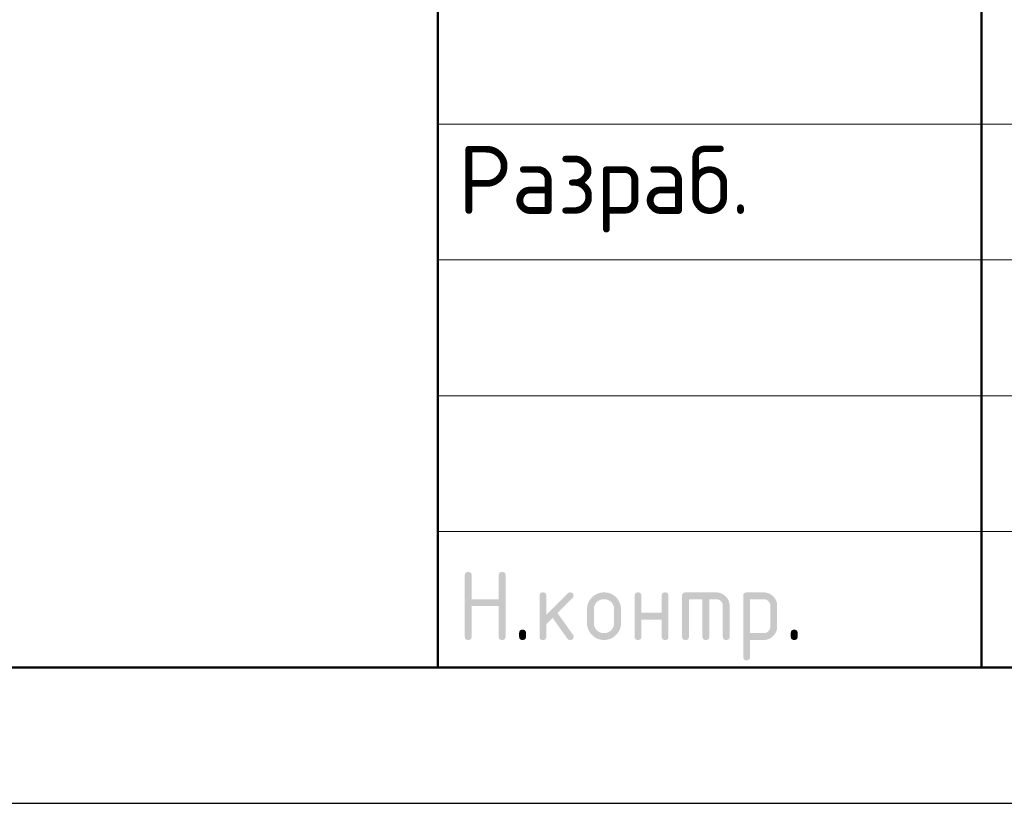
# Model space of a CAD drawing. Header units: millimetres. Extents: x 0 to 50400, y 0 to 35640.
# Tile 10 of 17: x 25754 to 30101, y 0 to 3461. Entities that reach past the tile are written whole.
import ezdxf

# ---------------------------------------------------------------- set-up
doc = ezdxf.new("R2010")
doc.units = ezdxf.units.MM
doc.layers.add('Standard', color=7, linetype='Continuous', lineweight=25)
doc.styles.add('ISOCPEUR', font='txt')

msp = doc.modelspace()

# ---------------------------------------------------------------- hatches: boundary and pattern name
at = {"layer": 'Standard', "linetype": 'Continuous', "lineweight": 25, "transparency": 33554687}
for points in [[(27718.9, 736.5), (27718.9, 1006.5), (27718.9, 1008.4), (27719.1, 1010.1), (27719.4, 1011.7), (27719.8, 1013.1), (27720.3, 1014.5), (27721, 1015.7), (27721.7, 1016.9), (27722.7, 1017.8), (27723.6, 1018.7), (27724.8, 1019.4), (27725.9, 1020.1), (27727.4, 1020.6), (27728.8, 1021.1), (27730.4, 1021.3), (27732, 1021.5), (27733.9, 1021.5), (27735.8, 1021.5), (27737.4, 1021.3), (27739.1, 1021.1), (27740.5, 1020.6), (27741.9, 1020.1), (27743.1, 1019.4), (27744.3, 1018.7), (27745.2, 1017.8), (27746.1, 1016.9), (27746.8, 1015.7), (27747.5, 1014.5), (27748, 1013.1), (27748.5, 1011.7), (27748.7, 1010.1), (27749, 1008.4), (27749, 1006.6), (27749, 901.6), (27868.6, 901.6), (27868.6, 1006.6), (27868.6, 1008.4), (27868.9, 1010.1), (27869.1, 1011.7), (27869.6, 1013.1), (27870, 1014.5), (27870.7, 1015.7), (27871.4, 1016.9), (27872.4, 1017.8), (27873.3, 1018.7), (27874.5, 1019.4), (27875.7, 1020.1), (27877.1, 1020.6), (27878.5, 1021.1), (27880.1, 1021.3), (27881.8, 1021.5), (27883.6, 1021.5), (27885.5, 1021.5), (27887.2, 1021.3), (27888.8, 1021.1), (27890.2, 1020.6), (27891.6, 1020.1), (27892.8, 1019.4), (27894, 1018.7), (27894.9, 1017.8), (27895.9, 1016.9), (27896.6, 1015.7), (27897.3, 1014.5), (27897.7, 1013.1), (27898.2, 1011.7), (27898.4, 1010.1), (27898.7, 1008.4), (27898.7, 1006.5), (27898.7, 736.5), (27898.7, 734.7), (27898.4, 733), (27898.2, 731.4), (27897.7, 730), (27897.3, 728.6), (27896.6, 727.4), (27895.9, 726.2), (27894.9, 725.3), (27894, 724.4), (27892.8, 723.7), (27891.6, 723), (27890.2, 722.5), (27888.8, 722), (27887.2, 721.8), (27885.5, 721.5), (27883.6, 721.5), (27881.8, 721.5), (27880.1, 721.8), (27878.5, 722), (27877.1, 722.5), (27875.7, 723), (27874.5, 723.7), (27873.3, 724.4), (27872.4, 725.3), (27871.4, 726.2), (27870.7, 727.4), (27870, 728.6), (27869.6, 730), (27869.1, 731.4), (27868.9, 733), (27868.6, 734.7), (27868.6, 736.5), (27868.6, 871.5), (27749, 871.5), (27749, 736.5), (27749, 734.7), (27748.7, 733), (27748.5, 731.4), (27748, 730), (27747.5, 728.6), (27746.8, 727.4), (27746.1, 726.2), (27745.2, 725.3), (27744.3, 724.4), (27743.1, 723.7), (27741.9, 723), (27740.5, 722.5), (27739.1, 722), (27737.4, 721.8), (27735.8, 721.5), (27733.9, 721.5), (27732, 721.5), (27730.4, 721.8), (27728.8, 722), (27727.4, 722.5), (27725.9, 723), (27724.8, 723.7), (27723.6, 724.4), (27722.7, 725.3), (27721.7, 726.2), (27721, 727.4), (27720.3, 728.6), (27719.8, 730), (27719.4, 731.4), (27719.1, 733), (27718.9, 734.7)], [(28078.7, 832.8), (28173, 927.1), (28174.1, 928.1), (28175.3, 929), (28176.5, 929.8), (28177.9, 930.3), (28179.2, 930.8), (28180.6, 931.1), (28182.1, 931.4), (28183.7, 931.4), (28185.6, 931.4), (28187.2, 931.1), (28188.9, 930.9), (28190.3, 930.4), (28191.7, 930), (28192.8, 929.3), (28194, 928.6), (28195, 927.6), (28195.9, 926.7), (28196.6, 925.5), (28197.3, 924.3), (28197.8, 922.9), (28198.2, 921.5), (28198.5, 919.9), (28198.7, 918.3), (28198.7, 916.4), (28198.7, 914.9), (28198.4, 913.5), (28198.1, 912.1), (28197.6, 910.8), (28197, 909.5), (28196.1, 908.3), (28195.3, 907.1), (28194.1, 905.9), (28128.3, 840.1), (28195.7, 745.2), (28197.2, 743.1), (28198, 740.9), (28198.7, 738.7), (28198.7, 736.3), (28198.7, 734.5), (28198.5, 732.8), (28198.2, 731.2), (28197.8, 729.9), (28197.3, 728.5), (28196.6, 727.3), (28195.9, 726.2), (28195, 725.2), (28194, 724.3), (28192.8, 723.6), (28191.7, 722.9), (28190.3, 722.5), (28188.9, 722), (28187.2, 721.8), (28185.6, 721.5), (28183.7, 721.5), (28181.7, 721.5), (28179.9, 721.9), (28178.2, 722.3), (28176.6, 723.1), (28175, 723.9), (28173.7, 725.1), (28172.3, 726.3), (28171.2, 727.9), (28106.7, 818.6), (28078.7, 790.6), (28078.7, 736.5), (28078.7, 734.7), (28078.5, 733), (28078.3, 731.4), (28077.8, 730), (28077.3, 728.6), (28076.6, 727.4), (28075.9, 726.2), (28075, 725.3), (28074, 724.4), (28072.9, 723.7), (28071.7, 723), (28070.3, 722.5), (28068.9, 722), (28067.2, 721.8), (28065.6, 721.5), (28063.7, 721.5), (28061.8, 721.5), (28060.2, 721.8), (28058.5, 722), (28057.1, 722.5), (28055.7, 723), (28054.5, 723.7), (28053.4, 724.4), (28052.4, 725.3), (28051.5, 726.2), (28050.8, 727.4), (28050.1, 728.6), (28049.6, 730), (28049.2, 731.4), (28048.9, 733), (28048.7, 734.7), (28048.7, 736.5), (28048.7, 916.4), (28048.7, 918.3), (28048.9, 919.9), (28049.2, 921.5), (28049.6, 922.9), (28050.1, 924.3), (28050.8, 925.5), (28051.5, 926.7), (28052.4, 927.6), (28053.4, 928.6), (28054.5, 929.3), (28055.7, 930), (28057.1, 930.4), (28058.5, 930.9), (28060.2, 931.1), (28061.8, 931.4), (28063.7, 931.4), (28065.6, 931.4), (28067.2, 931.1), (28068.9, 930.9), (28070.3, 930.4), (28071.7, 930), (28072.9, 929.3), (28074, 928.6), (28075, 927.6), (28075.9, 926.7), (28076.6, 925.5), (28077.3, 924.3), (28077.8, 922.9), (28078.3, 921.5), (28078.5, 919.9), (28078.7, 918.3), (28078.7, 916.4)], [(28498.4, 811.4), (28498.4, 736.5), (28498.4, 734.7), (28498.2, 733), (28497.9, 731.4), (28497.5, 730), (28497, 728.6), (28496.3, 727.4), (28495.6, 726.2), (28494.6, 725.3), (28493.7, 724.4), (28492.5, 723.6), (28491.4, 723), (28489.9, 722.5), (28488.5, 722), (28486.9, 721.8), (28485.2, 721.5), (28483.4, 721.5), (28481.5, 721.5), (28479.8, 721.8), (28478.2, 722), (28476.8, 722.5), (28475.4, 723), (28474.2, 723.7), (28473, 724.4), (28472.1, 725.3), (28471.2, 726.2), (28470.5, 727.4), (28469.8, 728.6), (28469.3, 730), (28468.8, 731.4), (28468.6, 733), (28468.3, 734.7), (28468.3, 736.5), (28468.3, 916.4), (28468.3, 918.3), (28468.6, 919.9), (28468.8, 921.5), (28469.3, 922.9), (28469.8, 924.3), (28470.5, 925.5), (28471.2, 926.7), (28472.1, 927.6), (28473, 928.6), (28474.2, 929.3), (28475.4, 930), (28476.8, 930.4), (28478.2, 930.9), (28479.8, 931.1), (28481.5, 931.4), (28483.4, 931.4), (28485.2, 931.4), (28486.9, 931.1), (28488.5, 930.9), (28489.9, 930.4), (28491.4, 930), (28492.5, 929.3), (28493.7, 928.6), (28494.6, 927.6), (28495.6, 926.7), (28496.3, 925.5), (28497, 924.4), (28497.5, 923), (28497.9, 921.5), (28498.2, 919.9), (28498.4, 918.3), (28498.4, 916.4), (28498.4, 841.5), (28588, 841.5), (28588, 916.4), (28588, 918.3), (28588.2, 919.9), (28588.5, 921.5), (28589, 923), (28589.4, 924.4), (28590.1, 925.5), (28590.8, 926.7), (28591.8, 927.6), (28592.7, 928.6), (28593.9, 929.3), (28595.1, 930), (28596.5, 930.4), (28597.9, 930.9), (28599.5, 931.1), (28601.2, 931.4), (28603, 931.4), (28604.9, 931.4), (28606.6, 931.1), (28608.2, 930.9), (28609.6, 930.4), (28611, 930), (28612.2, 929.3), (28613.4, 928.6), (28614.3, 927.6), (28615.2, 926.7), (28615.9, 925.5), (28616.7, 924.3), (28617.1, 922.9), (28617.6, 921.5), (28617.8, 919.9), (28618.1, 918.3), (28618.1, 916.4), (28618.1, 736.5), (28618.1, 734.7), (28617.8, 733), (28617.6, 731.4), (28617.1, 730), (28616.7, 728.6), (28615.9, 727.4), (28615.2, 726.2), (28614.3, 725.3), (28613.4, 724.4), (28612.2, 723.7), (28611, 723), (28609.6, 722.5), (28608.2, 722), (28606.6, 721.8), (28604.9, 721.5), (28603, 721.5), (28601.2, 721.5), (28599.5, 721.8), (28597.9, 722), (28596.5, 722.5), (28595.1, 723), (28593.9, 723.6), (28592.7, 724.4), (28591.8, 725.3), (28590.8, 726.2), (28590.1, 727.4), (28589.4, 728.6), (28589, 730), (28588.5, 731.4), (28588.2, 733), (28588, 734.7), (28588, 736.5), (28588, 811.4)], [(28693.2, 931.4), (28828.1, 931.4), (28831.2, 931.4), (28834.2, 931.1), (28837.2, 930.8), (28840.1, 930.3), (28843, 929.7), (28845.7, 928.9), (28848.5, 928.1), (28851.2, 927), (28853.8, 925.9), (28856.4, 924.5), (28858.9, 923.2), (28861.3, 921.5), (28863.7, 919.9), (28866, 918), (28868.3, 916.1), (28870.5, 913.9), (28872.7, 911.7), (28874.6, 909.4), (28876.5, 907.1), (28878.2, 904.7), (28879.8, 902.3), (28881.2, 899.7), (28882.5, 897.2), (28883.6, 894.5), (28884.7, 891.9), (28885.5, 889.1), (28886.4, 886.3), (28886.9, 883.4), (28887.5, 880.6), (28887.7, 877.6), (28888, 874.5), (28888, 871.4), (28888, 736.5), (28888, 734.7), (28887.8, 733), (28887.5, 731.4), (28887.1, 730), (28886.6, 728.6), (28885.9, 727.4), (28885.2, 726.2), (28884.3, 725.3), (28883.3, 724.4), (28882.1, 723.7), (28881, 723), (28879.6, 722.5), (28878.1, 722), (28876.5, 721.8), (28874.9, 721.5), (28873, 721.5), (28871.1, 721.5), (28869.5, 721.8), (28867.8, 722), (28866.4, 722.5), (28865, 723), (28863.8, 723.6), (28862.7, 724.4), (28861.7, 725.3), (28860.8, 726.2), (28860.1, 727.4), (28859.4, 728.6), (28858.9, 730), (28858.4, 731.4), (28858.2, 733), (28857.9, 734.7), (28857.9, 736.5), (28857.9, 871.4), (28857.9, 874.5), (28857.4, 877.5), (28856.9, 880.4), (28855.8, 883.1), (28854.7, 885.7), (28853.1, 888.1), (28851.5, 890.5), (28849.3, 892.7), (28847.2, 894.8), (28844.8, 896.5), (28842.4, 898.1), (28839.7, 899.2), (28837.1, 900.2), (28834.1, 900.8), (28831.2, 901.3), (28828, 901.3), (28798.1, 901.3), (28798.1, 736.5), (28798.1, 734.7), (28797.9, 733), (28797.6, 731.4), (28797.2, 730), (28796.7, 728.6), (28796, 727.4), (28795.3, 726.2), (28794.4, 725.3), (28793.4, 724.4), (28792.3, 723.6), (28791.1, 723), (28789.7, 722.5), (28788.3, 722), (28786.6, 721.8), (28785, 721.5), (28783.1, 721.5), (28781.2, 721.5), (28779.6, 721.8), (28777.9, 722), (28776.5, 722.5), (28775.1, 723), (28773.9, 723.6), (28772.8, 724.4), (28771.8, 725.3), (28770.9, 726.2), (28770.2, 727.4), (28769.5, 728.6), (28769, 730), (28768.5, 731.4), (28768.3, 733), (28768.1, 734.7), (28768.1, 736.5), (28768.1, 901.3), (28708.2, 901.3), (28708.2, 736.5), (28708.2, 734.7), (28708, 733), (28707.8, 731.4), (28707.3, 730), (28706.8, 728.6), (28706.1, 727.4), (28705.4, 726.2), (28704.5, 725.3), (28703.5, 724.4), (28702.4, 723.6), (28701.2, 723), (28699.8, 722.5), (28698.4, 722), (28696.7, 721.8), (28695.1, 721.5), (28693.2, 721.5), (28691.3, 721.5), (28689.7, 721.8), (28688, 722), (28686.6, 722.5), (28685.2, 723), (28684, 723.7), (28682.9, 724.4), (28681.9, 725.3), (28681, 726.2), (28680.3, 727.4), (28679.6, 728.6), (28679.1, 730), (28678.7, 731.4), (28678.4, 733), (28678.2, 734.7), (28678.2, 736.5), (28678.2, 916.4), (28678.2, 918.3), (28678.4, 919.9), (28678.6, 921.5), (28679.1, 922.9), (28679.6, 924.3), (28680.3, 925.5), (28681, 926.7), (28681.9, 927.6), (28682.9, 928.6), (28684, 929.3), (28685.2, 930), (28686.6, 930.4), (28688, 930.9), (28689.6, 931.1), (28691.3, 931.4)], [(27958.8, 751.6), (27958.8, 753.5), (27959, 755.1), (27959.3, 756.8), (27959.7, 758.2), (27960.2, 759.6), (27960.9, 760.8), (27961.6, 761.9), (27962.5, 762.9), (27963.5, 763.8), (27964.7, 764.5), (27965.8, 765.2), (27967.2, 765.7), (27968.6, 766.2), (27970.3, 766.4), (27971.9, 766.6), (27973.8, 766.6), (27975.7, 766.6), (27977.3, 766.4), (27979, 766.2), (27980.4, 765.7), (27981.8, 765.2), (27983, 764.5), (27984.1, 763.8), (27985.1, 762.9), (27986, 761.9), (27986.7, 760.8), (27987.4, 759.6), (27987.9, 758.2), (27988.4, 756.8), (27988.6, 755.1), (27988.8, 753.5), (27988.8, 751.6), (27988.8, 736.6), (27988.8, 734.7), (27988.6, 733), (27988.4, 731.4), (27987.9, 730), (27987.4, 728.6), (27986.7, 727.4), (27986, 726.2), (27985.1, 725.3), (27984.1, 724.4), (27983, 723.7), (27981.8, 723), (27980.4, 722.5), (27979, 722), (27977.3, 721.8), (27975.7, 721.5), (27973.8, 721.5), (27971.9, 721.5), (27970.3, 721.8), (27968.6, 722), (27967.2, 722.5), (27965.8, 723), (27964.7, 723.7), (27963.5, 724.4), (27962.5, 725.3), (27961.6, 726.2), (27960.9, 727.4), (27960.2, 728.6), (27959.7, 730), (27959.3, 731.4), (27959, 733), (27958.8, 734.7), (27958.8, 736.6)], [(29158, 751.6), (29158, 753.5), (29158.2, 755.1), (29158.4, 756.8), (29158.9, 758.2), (29159.4, 759.6), (29160.1, 760.8), (29160.8, 761.9), (29161.7, 762.9), (29162.6, 763.8), (29163.8, 764.5), (29165, 765.2), (29166.4, 765.7), (29167.8, 766.2), (29169.5, 766.4), (29171.1, 766.6), (29173, 766.6), (29174.9, 766.6), (29176.5, 766.4), (29178.1, 766.2), (29179.6, 765.7), (29181, 765.2), (29182.1, 764.5), (29183.3, 763.8), (29184.3, 762.9), (29185.2, 761.9), (29185.9, 760.8), (29186.6, 759.6), (29187.1, 758.2), (29187.5, 756.8), (29187.8, 755.1), (29188, 753.5), (29188, 751.6), (29188, 736.6), (29188, 734.7), (29187.8, 733), (29187.5, 731.4), (29187.1, 730), (29186.6, 728.6), (29185.9, 727.4), (29185.2, 726.2), (29184.3, 725.3), (29183.3, 724.4), (29182.1, 723.7), (29181, 723), (29179.6, 722.5), (29178.1, 722), (29176.5, 721.8), (29174.9, 721.5), (29173, 721.5), (29171.1, 721.5), (29169.5, 721.8), (29167.8, 722), (29166.4, 722.5), (29165, 723), (29163.8, 723.7), (29162.6, 724.4), (29161.7, 725.3), (29160.8, 726.2), (29160.1, 727.4), (29159.4, 728.6), (29158.9, 730), (29158.4, 731.4), (29158.2, 733), (29158, 734.7), (29158, 736.6)]]:
    msp.add_hatch(color=7, dxfattribs=at).paths.add_polyline_path(points, flags=16)
h = msp.add_hatch(color=7, dxfattribs=at)
h.paths.add_polyline_path([(28258.5, 796.5), (28258.5, 856.4), (28258.5, 860.3), (28258.8, 864.1), (28259.2, 867.8), (28259.9, 871.4), (28260.6, 875), (28261.6, 878.5), (28262.6, 881.9), (28264, 885.3), (28265.3, 888.6), (28267.1, 891.7), (28268.8, 894.9), (28270.8, 897.9), (28272.9, 901), (28275.3, 903.8), (28277.7, 906.7), (28280.4, 909.5), (28283.1, 912.2), (28286, 914.6), (28288.9, 917), (28291.9, 919.1), (28294.9, 921.1), (28298.1, 922.8), (28301.3, 924.5), (28304.6, 925.9), (28307.9, 927.3), (28311.4, 928.3), (28314.8, 929.3), (28318.4, 930), (28322, 930.7), (28325.7, 931), (28329.5, 931.4), (28333.4, 931.4), (28337.3, 931.4), (28341.1, 931), (28344.9, 930.7), (28348.5, 930), (28352.2, 929.3), (28355.6, 928.3), (28359.1, 927.3), (28362.4, 926), (28365.8, 924.6), (28368.9, 922.9), (28372.1, 921.2), (28375.1, 919.2), (28378.1, 917.1), (28381, 914.8), (28383.9, 912.4), (28386.6, 909.7), (28389.3, 907), (28391.6, 904.1), (28394, 901.3), (28396, 898.2), (28398.1, 895.2), (28399.8, 892), (28401.5, 888.9), (28402.8, 885.5), (28404.2, 882.2), (28405.2, 878.7), (28406.2, 875.2), (28406.9, 871.6), (28407.6, 868), (28407.9, 864.2), (28408.2, 860.4), (28408.2, 856.4), (28408.2, 796.5), (28408.2, 792.6), (28407.9, 788.9), (28407.5, 785.1), (28406.9, 781.5), (28406.2, 777.9), (28405.2, 774.4), (28404.1, 771), (28402.8, 767.7), (28401.4, 764.4), (28399.7, 761.2), (28398, 758), (28395.9, 755), (28393.9, 752), (28391.5, 749.1), (28389.1, 746.2), (28386.3, 743.5), (28383.6, 740.7), (28380.7, 738.3), (28377.8, 735.9), (28374.8, 733.9), (28371.8, 731.8), (28368.6, 730.1), (28365.5, 728.4), (28362.2, 727), (28358.8, 725.6), (28355.4, 724.6), (28351.9, 723.6), (28348.3, 722.9), (28344.7, 722.2), (28341, 721.9), (28337.3, 721.5), (28333.4, 721.5), (28329.5, 721.5), (28325.7, 721.9), (28322, 722.2), (28318.4, 722.9), (28314.8, 723.6), (28311.4, 724.6), (28307.9, 725.6), (28304.6, 727), (28301.3, 728.4), (28298.1, 730.1), (28294.9, 731.8), (28291.9, 733.9), (28288.9, 735.9), (28286, 738.3), (28283.1, 740.7), (28280.4, 743.5), (28277.7, 746.2), (28275.3, 749.1), (28272.9, 752), (28270.8, 755), (28268.8, 758), (28267.1, 761.2), (28265.3, 764.4), (28264, 767.7), (28262.6, 771), (28261.6, 774.4), (28260.6, 777.9), (28259.9, 781.5), (28259.2, 785.1), (28258.8, 788.9), (28258.5, 792.6)], flags=16)
h.paths.add_polyline_path([(28378.2, 796.6), (28378.2, 856.6), (28378.2, 861.2), (28377.4, 865.5), (28376.5, 869.9), (28374.9, 873.8), (28373.2, 877.8), (28370.8, 881.4), (28368.3, 885.1), (28365.1, 888.4), (28361.8, 891.7), (28358.1, 894.1), (28354.5, 896.6), (28350.6, 898.3), (28346.6, 899.9), (28342.3, 900.7), (28338, 901.6), (28333.4, 901.6), (28328.7, 901.6), (28324.4, 900.7), (28320.1, 899.9), (28316.2, 898.3), (28312.2, 896.6), (28308.6, 894.1), (28305, 891.7), (28301.7, 888.4), (28298.4, 885.1), (28295.9, 881.4), (28293.5, 877.8), (28291.8, 873.8), (28290.2, 869.9), (28289.4, 865.5), (28288.6, 861.2), (28288.6, 856.6), (28288.6, 796.6), (28288.6, 791.9), (28289.4, 787.5), (28290.2, 783.2), (28291.8, 779.2), (28293.4, 775.2), (28295.9, 771.6), (28298.3, 767.9), (28301.6, 764.7), (28304.8, 761.4), (28308.4, 758.9), (28312.1, 756.5), (28316, 754.9), (28320, 753.2), (28324.3, 752.4), (28328.7, 751.6), (28333.4, 751.6), (28338, 751.6), (28342.3, 752.4), (28346.6, 753.2), (28350.6, 754.9), (28354.5, 756.5), (28358.1, 759), (28361.8, 761.5), (28365.1, 764.8), (28368.3, 768.1), (28370.8, 771.7), (28373.2, 775.3), (28374.9, 779.3), (28376.5, 783.3), (28377.4, 787.6), (28378.2, 791.9)])
h = msp.add_hatch(color=7, dxfattribs=at)
h.paths.add_polyline_path([(28948.1, 916.4), (28948.1, 918.3), (28948.4, 919.9), (28948.6, 921.5), (28949.1, 923), (28949.5, 924.3), (28950.2, 925.5), (28950.9, 926.7), (28951.9, 927.6), (28952.8, 928.6), (28954, 929.3), (28955.1, 930), (28956.5, 930.4), (28957.9, 930.9), (28959.6, 931.1), (28961.2, 931.4), (28963.1, 931.4), (29038, 931.4), (29041.1, 931.4), (29044.1, 931.1), (29047.2, 930.8), (29050.1, 930.3), (29052.9, 929.8), (29055.7, 928.9), (29058.5, 928.1), (29061.2, 927), (29063.8, 925.9), (29066.4, 924.6), (29068.9, 923.2), (29071.3, 921.6), (29073.7, 920), (29076, 918.1), (29078.3, 916.2), (29080.5, 914), (29082.7, 911.8), (29084.6, 909.5), (29086.5, 907.2), (29088.1, 904.8), (29089.7, 902.4), (29091.1, 899.9), (29092.4, 897.3), (29093.5, 894.7), (29094.6, 892), (29095.4, 889.2), (29096.2, 886.5), (29096.8, 883.5), (29097.3, 880.6), (29097.6, 877.6), (29097.8, 874.6), (29097.8, 871.4), (29097.8, 781.5), (29097.8, 778.4), (29097.6, 775.4), (29097.3, 772.4), (29096.8, 769.5), (29096.2, 766.6), (29095.4, 763.8), (29094.6, 761), (29093.5, 758.4), (29092.4, 755.7), (29091.1, 753.2), (29089.7, 750.7), (29088.1, 748.2), (29086.5, 745.8), (29084.6, 743.5), (29082.7, 741.2), (29080.5, 739), (29078.3, 736.8), (29076, 734.9), (29073.8, 733), (29071.3, 731.4), (29068.9, 729.7), (29066.4, 728.4), (29063.9, 727), (29061.2, 725.9), (29058.6, 724.8), (29055.8, 724), (29053, 723.2), (29050.1, 722.6), (29047.2, 722.1), (29044.2, 721.8), (29041.1, 721.5), (29038, 721.5), (28978.2, 721.5), (28978.2, 646.6), (28978.2, 644.8), (28977.9, 643.1), (28977.7, 641.5), (28977.2, 640.1), (28976.8, 638.7), (28976.1, 637.5), (28975.4, 636.3), (28974.4, 635.4), (28973.5, 634.5), (28972.3, 633.8), (28971.1, 633.1), (28969.7, 632.6), (28968.3, 632.1), (28966.7, 631.9), (28965, 631.7), (28963.1, 631.7), (28961.3, 631.7), (28959.6, 631.9), (28958, 632.1), (28956.6, 632.6), (28955.2, 633.1), (28954, 633.8), (28952.8, 634.5), (28951.9, 635.4), (28950.9, 636.3), (28950.2, 637.5), (28949.5, 638.7), (28949.1, 640.1), (28948.6, 641.5), (28948.4, 643.1), (28948.1, 644.8), (28948.1, 646.6)], flags=16)
h.paths.add_polyline_path([(28978.2, 901.3), (28978.2, 751.6), (29037.9, 751.6), (29041, 751.6), (29043.9, 752.1), (29046.8, 752.7), (29049.4, 753.8), (29052.1, 754.9), (29054.5, 756.5), (29056.9, 758.1), (29059.1, 760.3), (29061.3, 762.5), (29062.9, 764.9), (29064.5, 767.4), (29065.6, 770), (29066.7, 772.7), (29067.2, 775.5), (29067.8, 778.4), (29067.8, 781.5), (29067.8, 871.4), (29067.8, 874.6), (29067.2, 877.5), (29066.7, 880.4), (29065.6, 883.1), (29064.6, 885.7), (29062.9, 888.1), (29061.3, 890.5), (29059.2, 892.7), (29057, 894.9), (29054.6, 896.5), (29052.2, 898.1), (29049.6, 899.2), (29046.9, 900.2), (29044, 900.8), (29041.1, 901.3), (29037.9, 901.3)])

# ---------------------------------------------------------------- linework, layer by layer
at = {"layer": 'Standard', "color": 7, "linetype": 'Continuous', "lineweight": 50, "transparency": 33554687}
for p, q in [((27600, 600), (27600, 7200)), ((30000, 600), (30000, 7200))]:
    msp.add_line(p, q, dxfattribs=at)
at = {"layer": 'Standard', "color": 7, "linetype": 'Continuous', "lineweight": 13, "transparency": 33554687}
for p, q in [((27600, 3000), (35400, 3000)), ((27600, 3000), (35400, 3000)), ((27600, 2400), (35400, 2400)), ((27600, 2400), (35400, 2400)), ((27600, 1800), (35400, 1800)), ((27600, 1200), (35400, 1200))]:
    msp.add_line(p, q, dxfattribs=at)
at = {"layer": 'Standard', "color": 7, "linetype": 'Continuous', "lineweight": 25, "transparency": 33554687}
msp.add_line((27600, 600), (49800, 600), dxfattribs=at)
msp.add_line((27600, 600), (49800, 600), dxfattribs=at)
msp.add_line((27600, 600), (49800, 600), dxfattribs=at)
msp.add_lwpolyline([(0, 0), (50400, 0), (50400, 35640), (0, 35640), (0, 0)], close=True, dxfattribs=at)
at = {"layer": 'Standard', "color": 7, "linetype": 'Continuous', "lineweight": 13, "transparency": 33554687}
msp.add_lwpolyline([(50400, 35640), (0, 35640), (0, 0), (50400, 0), (50400, 35640)], dxfattribs=at)
at = {"layer": 'Standard', "color": 7, "linetype": 'Continuous', "lineweight": 50, "transparency": 33554687}
msp.add_lwpolyline([(2400, 35040), (49800, 35040), (49800, 600), (2400, 600), (2400, 35040)], close=True, dxfattribs=at)
at = {"layer": 'Standard', "color": 7, "linetype": 'Continuous', "lineweight": 25, "transparency": 33554687}
msp.add_lwpolyline([(49800, 7200), (27600, 7200), (27600, 600), (49800, 600), (49800, 7200)], dxfattribs=at)

# ---------------------------------------------------------------- texts
at = {"layer": 'Standard', "color": 7, "linetype": 'Continuous', "lineweight": 25, "transparency": 33554687, "insert": (27688.8, 2521.5), "char_height": 300, "width": 1567.875, "attachment_point": 7, "style": 'ISOCPEUR'}
msp.add_mtext('\\W0.96;Разраб.', dxfattribs=at)

doc.saveas('drawing.dxf')
